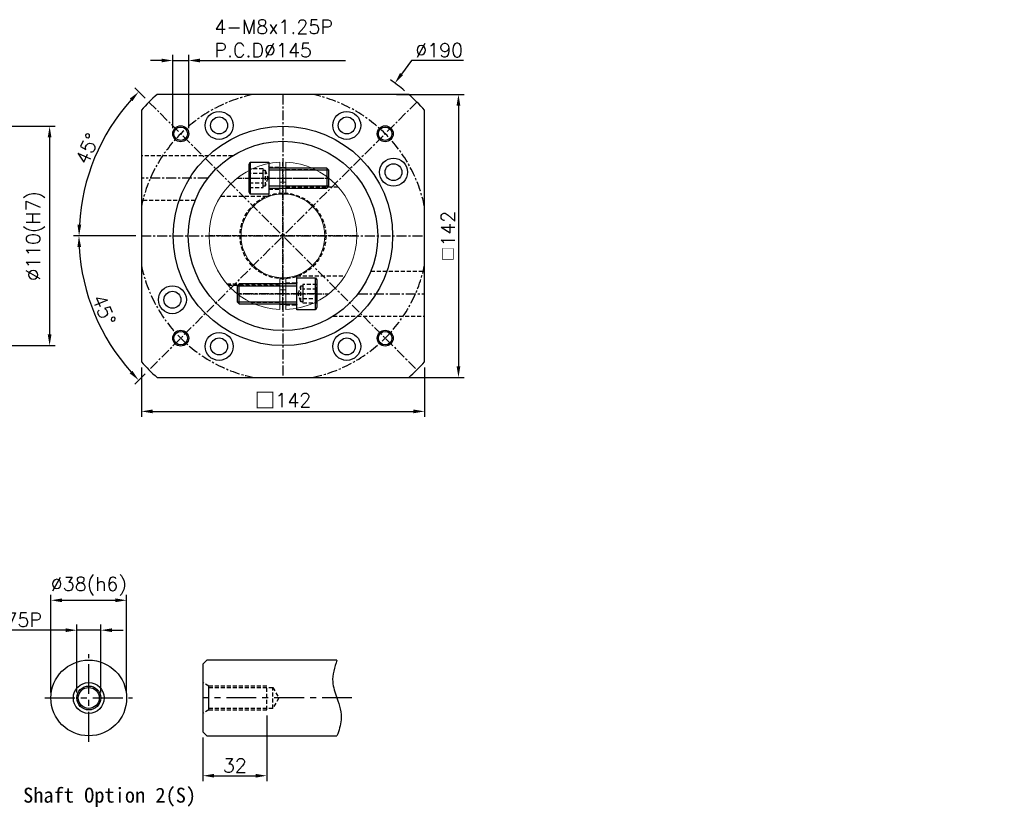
# Model space of a CAD drawing. Header units: millimetres. Extents: x -302 to 775, y -19 to 591.
# Tile 2 of 2: x 282 to 775, y 179 to 574. Entities that reach past the tile are written whole.
import ezdxf

# ---------------------------------------------------------------- set-up
doc = ezdxf.new("R2010")
doc.units = ezdxf.units.MM
doc.header["$LTSCALE"] = 4
doc.linetypes.add('CENTER', pattern=[2, 1.25, -0.25, 0.25, -0.25])
doc.linetypes.add('DASHED', pattern=[0.75, 0.5, -0.25])
for name, color, linetype in [('DIM', 6, 'Continuous'), ('MF150X1-012', 7, 'Continuous'), ('MF150X1-212', 7, 'Continuous'), ('MF150X1-511', 7, 'Continuous'), ('圖框', 7, 'Continuous')]:
    doc.layers.add(name, color=color, linetype=linetype)
doc.styles.get("Standard").update_dxf_attribs({"font": 'romans.shx'})
doc.dimstyles.new('R', dxfattribs={"dimscale": 2.8, "dimtxt": 2.5, "dimasz": 2, "dimexe": 1, "dimexo": 1, "dimgap": 0.6, "dimtad": 1, "dimtoh": 1, "dimdec": 4, "dimdsep": 46, "dimtxsty": 'Standard', "dimcen": 0.5, "dimdle": 1, "dimclrt": 7, "dimadec": 4, "dimazin": 2, "dimtfac": 1, "dimtdec": 4, "dimtofl": 0, "dimtmove": 0, "dimatfit": 3, "dimfxl": 0, "dimtolj": 1, "dimarcsym": 0})
doc.dimstyles.get("Standard").update_dxf_attribs({"dimscale": 2.8, "dimtxt": 2.5, "dimasz": 2, "dimexe": 1, "dimexo": 1, "dimgap": 0.6, "dimtad": 1, "dimdec": 4, "dimdsep": 46, "dimtxsty": 'Standard', "dimcen": 0.5, "dimdle": 1, "dimclrt": 7, "dimadec": 4, "dimazin": 2, "dimtfac": 1, "dimtdec": 4, "dimtofl": 0, "dimtmove": 0, "dimatfit": 3, "dimfxl": 0, "dimtolj": 1, "dimarcsym": 0})

# ---------------------------------------------------------------- blocks, each defined once
blk = doc.blocks.new('*D33')
at = {"color": 0, "lineweight": -2, "ltscale": 2}
for p, q in [((229.43, 520.1), (299.43, 520.1)), ((296.63, 514.5), (296.63, 415.7)), ((229.43, 410.1), (299.43, 410.1))]:
    blk.add_line(p, q, dxfattribs=at)
at = {"color": 0, "ltscale": 2}
for points in [[(295.69, 514.5), (297.56, 514.5), (296.63, 520.1)], [(295.69, 415.7), (297.56, 415.7), (296.63, 410.1)]]:
    blk.add_solid(points, dxfattribs=at)
at = {"layer": 'Defpoints', "color": 0, "ltscale": 2}
for p in [(226.63, 520.1), (226.63, 410.1), (296.63, 410.1)]:
    blk.add_point(p, dxfattribs=at)
at = {"color": 7, "ltscale": 2, "insert": (289.61, 465.1), "char_height": 7, "attachment_point": 5, "rotation": 90}
blk.add_mtext('\\A1;%%C110(H7)', dxfattribs=at)
blk = doc.blocks.new('*D14')
at = {"layer": 'Defpoints', "color": 0, "ltscale": 2}
for p in [(335.27, 282.35), (297.27, 233.35), (335.27, 233.35)]:
    blk.add_point(p, dxfattribs=at)
at = {"layer": '圖框', "color": 0, "lineweight": -2, "ltscale": 2}
for p, q in [((297.27, 236.15), (297.27, 285.15)), ((302.87, 282.35), (329.67, 282.35)), ((335.27, 236.15), (335.27, 285.15))]:
    blk.add_line(p, q, dxfattribs=at)
at = {"layer": '圖框', "color": 0, "ltscale": 2}
for points in [[(302.87, 283.28), (302.87, 281.41), (297.27, 282.35)], [(329.67, 283.28), (329.67, 281.41), (335.27, 282.35)]]:
    blk.add_solid(points, dxfattribs=at)
at = {"layer": '圖框', "color": 7, "ltscale": 2, "insert": (316.27, 289.36), "char_height": 7, "attachment_point": 5}
blk.add_mtext('\\A1;%%C38(h6)', dxfattribs=at)
blk = doc.blocks.new('*D25')
at = {"layer": 'Defpoints', "color": 0, "ltscale": 2}
for p in [(322.27, 267.35), (310.27, 233.35), (322.27, 233.35)]:
    blk.add_point(p, dxfattribs=at)
at = {"layer": '圖框', "color": 0, "lineweight": -2, "ltscale": 2}
for p, q in [((304.67, 267.35), (237.79, 267.35)), ((310.27, 236.15), (310.27, 270.15)), ((322.27, 267.35), (310.27, 267.35)), ((322.27, 236.15), (322.27, 270.15)), ((327.87, 267.35), (333.47, 267.35))]:
    blk.add_line(p, q, dxfattribs=at)
at = {"layer": '圖框', "color": 0, "ltscale": 2}
for points in [[(304.67, 268.28), (304.67, 266.41), (310.27, 267.35)], [(327.87, 268.28), (327.87, 266.41), (322.27, 267.35)]]:
    blk.add_solid(points, dxfattribs=at)
at = {"layer": '圖框', "color": 7, "ltscale": 2, "insert": (266.97, 272.53), "char_height": 7, "attachment_point": 5}
blk.add_mtext('\\A1;M12x1.75P', dxfattribs=at)
blk = doc.blocks.new('*D15')
at = {"layer": 'Defpoints', "color": 0, "ltscale": 2}
for p in [(405.52, 227.35), (373.52, 216.35), (405.52, 194.35)]:
    blk.add_point(p, dxfattribs=at)
at = {"layer": '圖框', "color": 0, "lineweight": -2, "ltscale": 2}
for p, q in [((405.52, 224.55), (405.52, 191.55)), ((373.52, 213.55), (373.52, 191.55)), ((379.12, 194.35), (399.92, 194.35))]:
    blk.add_line(p, q, dxfattribs=at)
at = {"layer": '圖框', "color": 0, "ltscale": 2}
for points in [[(379.12, 195.28), (379.12, 193.41), (373.52, 194.35)], [(399.92, 195.28), (399.92, 193.41), (405.52, 194.35)]]:
    blk.add_solid(points, dxfattribs=at)
at = {"layer": '圖框', "color": 7, "ltscale": 2, "insert": (389.52, 199.53), "char_height": 7, "attachment_point": 5}
blk.add_mtext('\\A1;32', dxfattribs=at)
blk = doc.blocks.new('*D26')
at = {"layer": 'Defpoints', "color": 0, "ltscale": 2}
for p in [(346.46, 532.27), (314.87, 491.56), (342.64, 465.1), (413.64, 465.1), (413.64, 465.1)]:
    blk.add_point(p, dxfattribs=at)
at = {"layer": '圖框', "color": 0, "lineweight": -2, "ltscale": 2}
for p, q in [((344.48, 534.25), (339.35, 539.38)), ((339.84, 465.1), (308.59, 465.1))]:
    blk.add_line(p, q, dxfattribs=at)
blk.add_arc((413.64, 465.1), 102.25, 138.1384, 176.8616, dxfattribs=at)
at = {"layer": '圖框', "color": 0, "ltscale": 2}
for points in [[(336.81, 533.97), (338.16, 532.69), (341.33, 537.4)], [(312.47, 470.67), (310.61, 470.72), (311.39, 465.1)]]:
    blk.add_solid(points, dxfattribs=at)
at = {"layer": '圖框', "color": 7, "ltscale": 2, "insert": (315.51, 508.83), "char_height": 7, "attachment_point": 5, "rotation": 65.9799}
blk.add_mtext('\\A1;45°', dxfattribs=at)
blk = doc.blocks.new('*D27')
at = {"layer": 'Defpoints', "color": 0, "ltscale": 2}
for p in [(342.64, 465.1), (413.64, 465.1), (413.64, 465.1), (314.82, 438.62), (346.46, 397.92)]:
    blk.add_point(p, dxfattribs=at)
at = {"layer": '圖框', "color": 0, "lineweight": -2, "ltscale": 2}
for p, q in [((339.84, 465.1), (308.54, 465.1)), ((344.48, 395.94), (339.32, 390.78))]:
    blk.add_line(p, q, dxfattribs=at)
blk.add_arc((413.64, 465.1), 102.3, 183.1368, 221.8632, dxfattribs=at)
at = {"layer": '圖框', "color": 0, "ltscale": 2}
for points in [[(310.56, 459.47), (312.42, 459.53), (311.34, 465.1)], [(338.13, 397.47), (336.77, 396.19), (341.3, 392.76)]]:
    blk.add_solid(points, dxfattribs=at)
at = {"layer": '圖框', "color": 7, "ltscale": 2, "insert": (323.91, 427.93), "char_height": 7, "attachment_point": 5, "rotation": 292.5}
blk.add_mtext('\\A1;45°', dxfattribs=at)
blk = doc.blocks.new('*D28')
at = {"layer": 'Defpoints', "color": 0, "ltscale": 2}
for p in [(469.79, 541.73), (357.48, 388.47)]:
    blk.add_point(p, dxfattribs=at)
at = {"layer": '圖框', "color": 0, "lineweight": -2, "ltscale": 2}
for p, q in [((478.12, 553.1), (473.1, 546.24)), ((504.14, 553.1), (478.12, 553.1)), ((412.24, 465.1), (415.04, 465.1)), ((413.64, 463.7), (413.64, 466.5))]:
    blk.add_line(p, q, dxfattribs=at)
blk.add_arc((413.64, 465.1), 95, 50.0517, 55.455, dxfattribs=at)
at = {"layer": '圖框', "color": 0, "ltscale": 2}
blk.add_solid([(472.35, 546.8), (473.85, 545.69), (469.79, 541.73)], dxfattribs=at)
at = {"layer": '圖框', "color": 7, "ltscale": 2, "insert": (491.97, 558.28), "char_height": 7, "attachment_point": 5}
blk.add_mtext('\\A1;∅190', dxfattribs=at)
blk = doc.blocks.new('*D43')
at = {"color": 0, "lineweight": -2}
for p, q in [((342.64, 399.18), (342.64, 374.3)), ((484.64, 399.18), (484.64, 374.3)), ((348.24, 377.1), (479.04, 377.1))]:
    blk.add_line(p, q, dxfattribs=at)
at = {"color": 0}
for points in [[(348.24, 378.03), (348.24, 376.16), (342.64, 377.1)], [(479.04, 378.03), (479.04, 376.16), (484.64, 377.1)]]:
    blk.add_solid(points, dxfattribs=at)
at = {"layer": 'Defpoints', "color": 0}
for p in [(342.64, 401.98), (484.64, 401.98), (484.64, 377.1)]:
    blk.add_point(p, dxfattribs=at)
at = {"color": 7, "insert": (413.64, 382.57), "char_height": 7, "attachment_point": 5}
blk.add_mtext('\\A1;{\\fPMingLiU|b0|i0|c136|p18;\\H1.083x;\\C0;□}142', dxfattribs=at)
blk = doc.blocks.new('六角承窩頭螺栓M10X30L')
at = {"color": 0}
for p, q in [((-9.4, 8), (-9.4, -8)), ((29, 5), (29, -5)), ((30, 4), (0, 4)), ((30, -4), (0, -4))]:
    blk.add_line(p, q, dxfattribs=at)
at = {"color": 0, "linetype": 'CENTER'}
blk.add_line((-10, 0), (30, 0), dxfattribs=at)
at = {"color": 0}
blk.add_lwpolyline([(-10, 6.96), (-9.4, 8), (0, 8), (0, -8), (-9.4, -8), (-10, -6.96)], close=True, dxfattribs=at)
blk.add_lwpolyline([(0, -5.6, -0.414214), (0.6, -5), (29, -5), (30, -4), (30, 4), (29, 5), (0.6, 5, -0.414214), (0, 5.6)], format="xyb", dxfattribs=at)
at = {"color": 0, "linetype": 'DASHED'}
for points in [[(-10, 4.62), (-10, -4.62), (-3, -4.62), (-3, 4.62)], [(-10, 2.31), (-10, -2.31), (-3, -2.31), (-3, 2.31)], [(-3, -4), (-3, 4), (-2, 4), (-2, -4)]]:
    blk.add_lwpolyline(points, close=True, dxfattribs=at)
blk.add_lwpolyline([(-2, 4), (-0.56, 0), (-2, -4)], dxfattribs=at)
blk = doc.blocks.new('A$C3AD85326')
at = {"linetype": 'DASHED', "lineweight": 15}
for p, q in [((30, 73.33), (30, 57)), ((44, 0.67), (44, 17))]:
    blk.add_line(p, q, dxfattribs=at)
at = {"linetype": 'Continuous', "lineweight": 15}
for p, q in [((35.5, 72.97), (35.5, 57.95)), ((38.5, 57.95), (38.5, 72.97)), ((35.5, 16.05), (35.5, 1.03)), ((38.5, 1.03), (38.5, 16.05))]:
    blk.add_line(p, q, dxfattribs=at)
blk.add_circle((37, 37), 21, dxfattribs=at)
for radius, start, end in [(37, 92.3234, 267.6766), (37, 272.3234, 87.6766), (27, 86.8153, 93.1847), (27, 266.8153, 273.1847)]:
    blk.add_arc((37, 37), radius, start, end, dxfattribs=at)
for points, knots in [([(35.5, 73.97), (35.5, 73.97), (35.5, 73.94), (35.5, 73.84), (35.5, 73.77), (35.5, 73.58), (35.5, 73.47), (35.5, 73.23), (35.5, 73.1), (35.5, 72.97)], [0, 0, 0, 0, 0.25, 0.25, 0.5, 0.5, 0.75, 0.75, 1, 1, 1, 1]), ([(38.5, 72.97), (38.5, 73.1), (38.5, 73.23), (38.5, 73.47), (38.5, 73.58), (38.5, 73.77), (38.5, 73.84), (38.5, 73.94), (38.5, 73.97), (38.5, 73.97)], [0, 0, 0, 0, 0.25, 0.25, 0.5, 0.5, 0.75, 0.75, 1, 1, 1, 1]), ([(35.5, 1.03), (35.5, 0.77), (35.5, 0.51), (35.5, 0.23), (35.5, 0.16), (35.5, 0.06), (35.5, 0.03), (35.5, 0.03)], [0, 0, 0, 0, 0.5, 0.5, 0.75, 0.75, 1, 1, 1, 1]), ([(38.5, 0.03), (38.5, 0.03), (38.5, 0.14), (38.5, 0.42), (38.5, 0.53), (38.5, 0.77), (38.5, 0.9), (38.5, 1.03)], [0, 0, 0, 0, 0.5, 0.5, 0.75, 0.75, 1, 1, 1, 1])]:
    blk.add_open_spline(points, degree=3, knots=knots, dxfattribs=at)
at = {"layer": 'MF150X1-212', "linetype": 'DASHED'}
for p, q in [((30, 71.5), (35.5, 71.5)), ((38.5, 70.3), (53.13, 70.3)), ((30, 60.5), (35.5, 60.5)), ((38.5, 61.7), (64.55, 61.7)), ((5.87, 57), (30, 57)), ((44, 17), (68.13, 17)), ((8.84, 13), (35.5, 13)), ((9.45, 12.3), (35.5, 12.3)), ((38.5, 13.5), (44, 13.5)), ((20.87, 3.7), (35.5, 3.7)), ((22.41, 3), (35.5, 3)), ((38.5, 2.5), (44, 2.5))]:
    blk.add_line(p, q, dxfattribs=at)
at = {"layer": 'MF150X1-212'}
for p, q in [((35.5, 71.25), (38.5, 71.25)), ((35.5, 2.75), (38.5, 2.75))]:
    blk.add_line(p, q, dxfattribs=at)
at = {"layer": 'MF150X1-212', "linetype": 'CENTER', "ltscale": 0.5}
for p, q in [((37, 0), (37, 74)), ((14.02, 66), (59.98, 66)), ((74, 37), (0, 37)), ((14.02, 8), (59.98, 8))]:
    blk.add_line(p, q, dxfattribs=at)
at = {"layer": 'MF150X1-212', "linetype": 'DASHED'}
blk.add_circle((37, 37), 21.5, dxfattribs=at)
blk.add_blockref('六角承窩頭螺栓M10X30L', (30, 66))
at = {"rotation": 180}
blk.add_blockref('六角承窩頭螺栓M10X30L', (44, 8), dxfattribs=at)
blk = doc.blocks.new('*D51')
at = {"layer": 'Defpoints', "color": 0, "ltscale": 2}
for p in [(366.37, 553.1), (358.37, 516.36), (366.37, 516.36)]:
    blk.add_point(p, dxfattribs=at)
at = {"layer": '圖框', "color": 0, "lineweight": -2, "ltscale": 2}
for p, q in [((352.77, 553.1), (347.17, 553.1)), ((358.37, 519.16), (358.37, 555.9)), ((358.37, 553.1), (366.37, 553.1)), ((366.37, 519.16), (366.37, 555.9)), ((371.97, 553.1), (444.93, 553.1))]:
    blk.add_line(p, q, dxfattribs=at)
at = {"layer": '圖框', "color": 0, "ltscale": 2}
for points in [[(352.77, 554.03), (352.77, 552.16), (358.37, 553.1)], [(371.97, 554.03), (371.97, 552.16), (366.37, 553.1)]]:
    blk.add_solid(points, dxfattribs=at)
at = {"layer": '圖框', "color": 7, "ltscale": 2, "insert": (379.25, 573.44), "char_height": 7, "attachment_point": 1}
blk.add_mtext('\\A1;4-M8x1.25P\\PP.C.D%%C145', dxfattribs=at)
blk = doc.blocks.new('*D52')
at = {"color": 0, "lineweight": -2}
for p, q in [((470.64, 536.1), (504.44, 536.1)), ((501.64, 530.5), (501.64, 399.7)), ((470.64, 394.1), (504.44, 394.1))]:
    blk.add_line(p, q, dxfattribs=at)
at = {"color": 0}
for points in [[(500.7, 530.5), (502.57, 530.5), (501.64, 536.1)], [(500.7, 399.7), (502.57, 399.7), (501.64, 394.1)]]:
    blk.add_solid(points, dxfattribs=at)
at = {"layer": 'Defpoints', "color": 0}
for p in [(467.84, 536.1), (467.84, 394.1), (501.64, 394.1)]:
    blk.add_point(p, dxfattribs=at)
at = {"color": 7, "insert": (496.46, 465.1), "char_height": 7, "attachment_point": 5, "rotation": 90}
blk.add_mtext('\\A1;{\\fPMingLiU|b0|i0|c136|p18;\\H0.75x;\\C256;□}142', dxfattribs=at)
blk = doc.blocks.new('_DatumFilled')
at = {"color": 0, "linetype": 'ByBlock'}
blk.add_solid([(0, 0.577), (-1, 0), (0, -0.577)], dxfattribs=at)

msp = doc.modelspace()

# ---------------------------------------------------------------- linework, layer by layer
at = {"color": 0}
for points in [[(476.75609, 536.09827), (350.51822, 536.09827)], [(342.63715, 528.21721), (342.63715, 401.97934)], [(484.63715, 401.97934), (484.63715, 528.21721)], [(350.51822, 394.09827), (476.75609, 394.09827)]]:
    msp.add_lwpolyline(points, dxfattribs=at)
for centre, radius in [((381.63715, 520.5239), 7), ((381.63715, 520.5239), 4.25), ((445.63715, 520.5239), 7), ((445.63715, 520.5239), 4.25), ((362.37191, 516.36351), 4), ((362.37191, 516.36351), 3.375), ((464.90239, 516.36351), 4), ((464.90239, 516.36351), 3.375), ((413.63715, 465.09827), 47.5), ((469.06278, 497.09827), 7), ((469.06278, 497.09827), 4.25), ((358.21153, 433.09827), 7), ((358.21153, 433.09827), 4.25), ((362.3719, 413.83304), 4), ((362.3719, 413.83304), 3.375), ((381.63715, 409.67265), 7), ((445.63715, 409.67265), 7), ((464.90239, 413.83303), 4), ((464.90239, 413.83303), 3.375), ((381.63715, 409.67265), 4.25), ((445.63715, 409.67265), 4.25)]:
    msp.add_circle(centre, radius, dxfattribs=at)
msp.add_circle((413.63622, 465.09773), 55)
at = {"color": 0, "ltscale": 2}
msp.add_circle((316.27041, 233.34827), 19, dxfattribs=at)
at = {"color": 0}
for start, end in [(131.6370663, 138.3629337), (41.6370663, 48.3629337), (221.6370663, 228.3629337), (311.6370663, 318.3629337)]:
    msp.add_arc((413.63715, 465.09827), 95, start, end, dxfattribs=at)
at = {"layer": 'MF150X1-012', "color": 0, "linetype": 'CENTER', "ltscale": 3}
for p, q in [((316.27041, 211.34827), (316.27041, 255.34827)), ((294.27041, 233.34827), (338.27041, 233.34827))]:
    msp.add_line(p, q, dxfattribs=at)
at = {"layer": 'MF150X1-012', "color": 0}
for p, q in [((375.52282, 252.34827), (373.52282, 250.34827)), ((440.72282, 252.34827), (375.52282, 252.34827)), ((373.52282, 250.34827), (373.52282, 216.34827)), ((376.52282, 227.34827), (376.52282, 239.34827)), ((373.52282, 216.34827), (375.52282, 214.34827)), ((375.52282, 214.34827), (440.72282, 214.34827))]:
    msp.add_line(p, q, dxfattribs=at)
at = {"layer": 'MF150X1-012', "color": 0, "linetype": 'DASHED'}
for p, q in [((376.52282, 239.34827), (373.52282, 241.08032)), ((405.52282, 239.34827), (376.52282, 239.34827)), ((405.52282, 227.34827), (405.52282, 239.34827)), ((408.52282, 228.09827), (408.52282, 238.59827)), ((376.52282, 227.34827), (373.52282, 225.61622)), ((376.52282, 227.34827), (405.52282, 227.34827))]:
    msp.add_line(p, q, dxfattribs=at)
msp.add_lwpolyline([(376.52282, 238.59827), (408.52282, 238.59827), (411.55391, 233.34827), (408.52282, 228.09827), (376.52282, 228.09827)], dxfattribs=at)
at = {"layer": 'MF150X1-012', "color": 0}
for radius in [7.73205, 6, 5.25]:
    msp.add_circle((316.27041, 233.34827), radius, dxfattribs=at)
at = {"layer": 'MF150X1-511', "color": 0, "linetype": 'CENTER'}
for p, q in [((413.63715, 536.09827), (413.63715, 394.09827)), ((346.46201, 532.27342), (480.8123, 397.92313)), ((480.8123, 532.27342), (346.46201, 397.92313)), ((376.01734, 494.09827), (342.63715, 494.09827)), ((342.63715, 465.09827), (484.63715, 465.09827)), ((451.25696, 436.09827), (484.63715, 436.09827))]:
    msp.add_line(p, q, dxfattribs=at)
at = {"layer": 'MF150X1-511', "color": 0, "linetype": 'DASHED'}
for p, q in [((388.41439, 505.34827), (342.63715, 505.34827)), ((369.57824, 482.84827), (342.63715, 482.84827)), ((457.69606, 447.34827), (484.63715, 447.34827)), ((438.85991, 424.84827), (484.63715, 424.84827))]:
    msp.add_line(p, q, dxfattribs=at)
at = {"layer": 'MF150X1-511', "color": 0, "linetype": 'CENTER'}
for start, end in [(101.6752421, 168.3247579), (11.6752421, 78.3247579), (191.6752421, 258.3247579), (281.6752421, 348.3247579)]:
    msp.add_arc((413.63715, 465.09827), 72.5, start, end, dxfattribs=at)
at = {"layer": '圖框', "color": 0, "linetype": 'CENTER', "ltscale": 3}
msp.add_line((448.25207, 233.34827), (373.52282, 233.34827), dxfattribs=at)
at = {"layer": '圖框', "color": 0, "ltscale": 2}
msp.add_spline([(440.72282, 252.34827), (438.57933, 241.45243), (440.72282, 233.34827), (442.84894, 222.3291), (440.72282, 214.34827)], degree=3, dxfattribs=at)

# ---------------------------------------------------------------- block references
at = {"color": 0}
msp.add_blockref('A$C3AD85326', (376.63715, 428.09827), dxfattribs=at)

# ---------------------------------------------------------------- texts
at = {"color": 0, "insert": (283.3463, 188.34827), "char_height": 7.5, "width": 97.6146543, "attachment_point": 1}
msp.add_mtext('{\\fDFKai-SB|b1|i0|c0|p65;Shaft Option 2(S)}', dxfattribs=at)
at = {"layer": 'DIM', "color": 7, "char_height": 1.666667}
for insert, attachment_point in [((775.33333, 499.66667), 9), ((743.66667, 492.83333), 1), ((718.16667, 476.83333), 1)]:
    msp.add_mtext('\\A1;', dxfattribs=dict(at, insert=insert, attachment_point=attachment_point))

# ---------------------------------------------------------------- dimensions: what is measured, and where the dimension line sits
at = {"color": 0}
dim = msp.add_linear_dim(base=(501.63715, 394.09827), p1=(467.84173, 536.09827), p2=(467.84173, 394.09827), angle=90, text='{\\fPMingLiU|b0|i0|c136|p18;\\H0.75x;\\C256;□}<>', dimstyle='Standard', override={"dimldrblk": 'DatumFilled'}, dxfattribs=at)
dim.commit()
dim.dimension.update_dxf_attribs({"geometry": '*D52', "text_midpoint": (496.45715, 465.09827)})
at = {"color": 0, "ltscale": 2}
dim = msp.add_linear_dim(base=(296.62735, 410.09827), p1=(226.62735, 520.09827), p2=(226.62735, 410.09827), angle=90, text='%%C<>(H7)', dimstyle='Standard', dxfattribs=at)
dim.commit()
dim.dimension.update_dxf_attribs({"geometry": '*D33', "text_midpoint": (296.62735, 465.09827), "dimtype": 160})
at = {"color": 0}
dim = msp.add_linear_dim(base=(484.63646, 377.09827), p1=(342.63646, 401.97879), p2=(484.63646, 401.97879), text='{\\fPMingLiU|b0|i0|c136|p18;\\H1.083x;\\C0;□}<>', dimstyle='Standard', dxfattribs=at)
dim.commit()
dim.dimension.update_dxf_attribs({"geometry": '*D43', "text_midpoint": (413.63646, 377.09827), "dimtype": 160})
at = {"layer": '圖框', "color": 0, "ltscale": 2}
dim = msp.add_linear_dim(base=(366.37191, 553.09827), p1=(358.37191, 516.36351), p2=(366.37191, 516.36351), text='4-M8x1.25P\\PP.C.D%%C145', dimstyle='Standard', override={"dimtofl": 1}, dxfattribs=at)
dim.commit()
dim.dimension.update_dxf_attribs({"geometry": '*D51', "text_midpoint": (411.25191, 564.11161)})
dim = msp.add_diameter_dim_2p(p1=(357.48449, 388.47009), p2=(469.78981, 541.72646), dimstyle='R', dxfattribs=at)
dim.commit()
dim.dimension.update_dxf_attribs({"geometry": '*D28', "text_midpoint": (491.96967, 553.09827), "dimtype": 163})
dim = msp.add_angular_dim_2l(base=(314.87052, 491.56209), line1=((413.63646, 465.09783), (342.63646, 465.09783)), line2=((413.63646, 465.09783), (346.46127, 532.27303)), dimstyle='Standard', dxfattribs=at)
dim.commit()
dim.dimension.update_dxf_attribs({"geometry": '*D26', "text_midpoint": (320.24098, 506.71937), "dimtype": 162})
dim = msp.add_angular_dim_2l(base=(314.82267, 438.62076), line1=((346.46127, 397.92264), (413.63646, 465.09783)), line2=((413.63646, 465.09783), (342.63646, 465.09783)), dimstyle='Standard', dxfattribs=at)
dim.commit()
dim.dimension.update_dxf_attribs({"geometry": '*D27', "text_midpoint": (323.90968, 427.93178)})
for base, p1, p2, text, override, picture, middle in [((335.27041, 282.34827), (297.27041, 233.34827), (335.27041, 233.34827), '%%C<>(h6)', {"dimtmove": 0}, '*D14', (316.27041, 282.34827)), ((322.27041, 267.34827), (310.27041, 233.34827), (322.27041, 233.34827), 'M<>x1.75P', {"dimtofl": 1, "dimtmove": 0}, '*D25', (266.96957, 267.34827))]:
    dim = msp.add_linear_dim(base=base, p1=p1, p2=p2, text=text, dimstyle='Standard', override=override, dxfattribs=at)
    dim.commit()
    dim.dimension.update_dxf_attribs({"geometry": picture, "text_midpoint": middle, "dimtype": 160})
dim = msp.add_linear_dim(base=(405.52282, 194.34827), p1=(373.52282, 216.34827), p2=(405.52282, 227.34827), dimstyle='Standard', dxfattribs=at)
dim.commit()
dim.dimension.update_dxf_attribs({"geometry": '*D15', "text_midpoint": (389.52282, 199.52827)})

doc.saveas('drawing.dxf')
